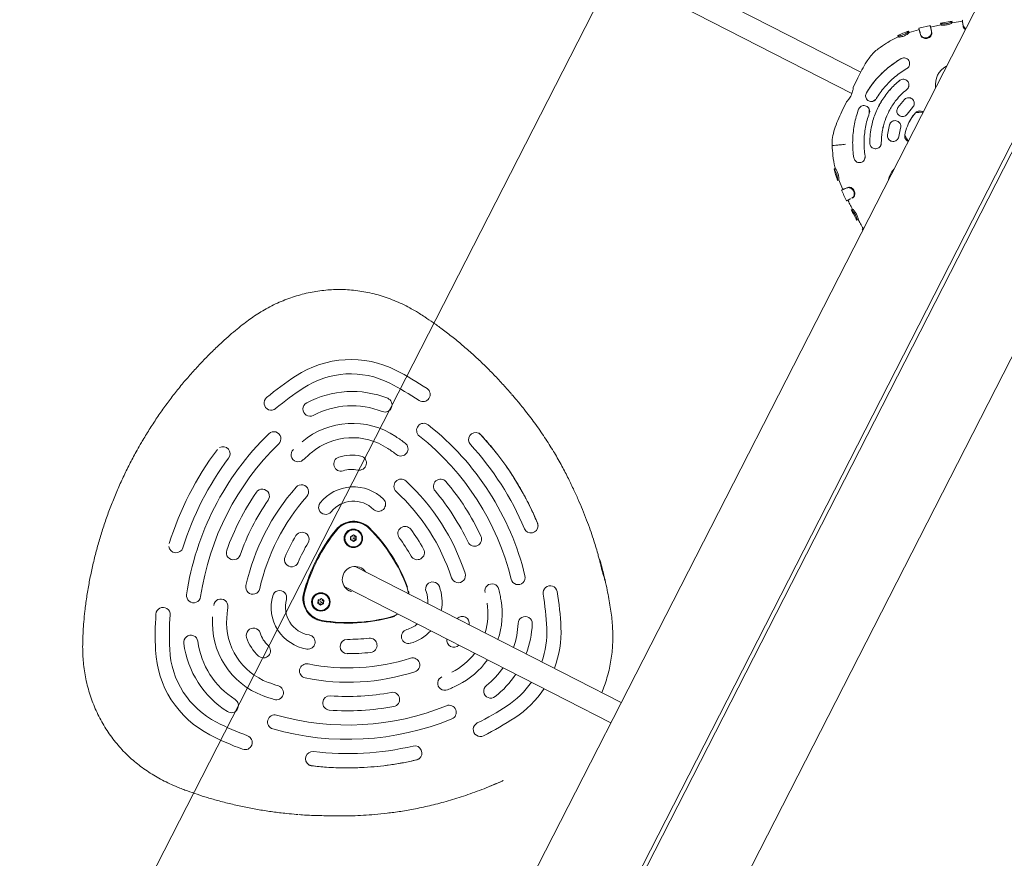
# Model space of a CAD drawing. Extents: x 5459245 to 5462690, y 5971016 to 5972523.
# Tile 111 of 136: x 5462451.886 to 5462452.574, y 5972212.391 to 5972212.977. Entities that reach past the tile are written whole.
import ezdxf

# ---------------------------------------------------------------- set-up
doc = ezdxf.new("R2010")
doc.units = 0
doc.layers.add('A_MAŁA ARCHITEKTURA', color=195, linetype='CONTINUOUS', lineweight=9)

# ---------------------------------------------------------------- blocks, each defined once
blk = doc.blocks.new('A$C43995eb0')
at = {"layer": 'A_MAŁA ARCHITEKTURA', "linetype": 'Continuous'}
for p, q in [((3025.36, 66.5), (1143.94, 66.5)), ((2141.92, 1.5), (3151.35, 1.5)), ((2141.92, -1.5), (3151.35, -1.5)), ((1143.94, -66.5), (3025.36, -66.5)), ((2109, -68.7), (2108.41, -69.13)), ((2266.34, -66.6), (2267.19, -67.13)), ((2267.14, -67.27), (2267.62, -66.5)), ((2638.1, -66.5), (2638.1, -275.27)), ((2654.1, -275.27), (2654.1, -66.5)), ((2105.76, -70.93), (2110.09, -76.79)), ((2174.16, -74.31), (2174.14, -74.31)), ((2181.19, -75.71), (2175.31, -74.48)), ((2185.61, -71.98), (2185.63, -71.98)), ((2197.78, -73.86), (2191.97, -75.42)), ((2197.8, -73.86), (2191.99, -75.42)), ((2199.15, -73.62), (2199.13, -73.62)), ((2262.39, -72.72), (2263.23, -73.27)), ((2263.23, -73.28), (2263.23, -73.27)), ((2109.16, -77.41), (2114.17, -83.96)), ((2109.24, -77.42), (2109.24, -77.44)), ((2172.97, -82.14), (2180.16, -83.65)), ((2172.98, -82.14), (2180.18, -83.65)), ((2193.37, -83.29), (2200.47, -81.39)), ((2209.33, -82.23), (2209.32, -82.23)), ((2257.82, -79.41), (2257.81, -79.41)), ((2257.82, -79.41), (2258.64, -79.98)), ((2258.64, -79.98), (2258.63, -79.98)), ((2114.18, -83.89), (2114.16, -83.9)), ((2114.96, -83.27), (2114.18, -83.89)), ((2114.94, -83.28), (2119.6, -88.9)), ((2119.52, -88.96), (2118.75, -89.6)), ((2164.36, -83.46), (2164.34, -83.46)), ((2180.65, -83.68), (2180.67, -83.68)), ((2192.64, -83.35), (2192.66, -83.35)), ((2223.03, -87.82), (2223.01, -87.82)), ((2245.68, -89.29), (2246.27, -89.75)), ((2250.56, -82.98), (2251.16, -83.42)), ((2118.63, -89.49), (2124.06, -95.87)), ((2124.79, -95.16), (2125.18, -95.63)), ((2125.18, -95.63), (2129.85, -100.44)), ((2127.91, -92.34), (2127.39, -92.82)), ((2150.87, -89.8), (2150.85, -89.8)), ((2185.51, -95.98), (2185.52, -95.98)), ((2223.24, -96.52), (2225.33, -95.06)), ((2243.8, -97.31), (2248.2, -92.25)), ((2248.2, -92.25), (2248.58, -91.77)), ((2248.53, -91.74), (2249.31, -92.36)), ((2249.36, -92.39), (2249.31, -92.36)), ((2129.17, -101.15), (2129.17, -101.16)), ((2148.65, -97.17), (2150.06, -98.05)), ((2148.66, -97.17), (2150.83, -98.51)), ((2238.02, -102.97), (2238, -102.97)), ((2238.02, -102.97), (2238.68, -103.72)), ((2243.83, -97.33), (2244.56, -98.01)), ((2135.36, -106.54), (2135.33, -106.57)), ((2135.97, -105.75), (2135.36, -106.54)), ((2181.19, -107.84), (2181.21, -107.84)), ((2193.19, -107.51), (2193.21, -107.51)), ((2238.68, -103.72), (2238.66, -103.72)), ((2185.89, -792.46), (2185.89, -116.75)), ((2724.26, -115.23), (2724.88, -115.72)), ((2724.94, -115.64), (2724.35, -115.13)), ((2725.03, -115.53), (2724.74, -115.28)), ((2169.89, -117.94), (2169.89, -622.94)), ((2174.34, -117.88), (2181.85, -117.68)), ((2192.76, -117.38), (2200.33, -117.17)), ((2556.99, -124.49), (2555.8, -125.57)), ((2554.52, -174.56), (2554.42, -174.62)), ((2606.69, -178.56), (2606.7, -178.55)), ((2685.5, -178.55), (2685.5, -178.56)), ((2737.87, -174.67), (2737.67, -174.54)), ((2515.92, -240.62), (2515.92, -240.62)), ((2609.25, -283.24), (2609.25, -283.81)), ((2615.13, -285.31), (2615.13, -285.34)), ((2619.17, -284.11), (2619.1, -286.39)), ((2619.1, -286.39), (2621.07, -287.59)), ((2619.17, -284.51), (2619.11, -286.4)), ((2621.2, -283.02), (2619.17, -284.11)), ((2621.2, -283.43), (2619.17, -284.51)), ((2619.17, -284.51), (2619.17, -284.11)), ((2621.07, -287.59), (2623.1, -286.5)), ((2623.16, -284.21), (2621.2, -283.02)), ((2621.2, -283.43), (2621.2, -283.02)), ((2623.15, -284.61), (2621.2, -283.43)), ((2623.1, -286.5), (2623.16, -284.21)), ((2627.13, -285.34), (2627.13, -285.31)), ((2665.06, -285.31), (2665.06, -285.34)), ((2669.26, -283.87), (2668.91, -286.12)), ((2668.91, -286.12), (2670.7, -287.56)), ((2669.26, -284.27), (2668.96, -286.17)), ((2671.42, -283.05), (2669.26, -283.87)), ((2671.42, -283.45), (2669.26, -284.27)), ((2669.26, -284.27), (2669.26, -283.87)), ((2670.7, -287.56), (2672.86, -286.74)), ((2673.22, -284.48), (2671.42, -283.05)), ((2671.42, -283.45), (2671.42, -283.05)), ((2673.16, -284.84), (2671.42, -283.45)), ((2672.86, -286.74), (2673.22, -284.48)), ((2677.06, -285.34), (2677.06, -285.31)), ((2682.95, -283.81), (2682.95, -283.24)), ((2588.44, -341.55), (2588.44, -341.54)), ((2703.76, -341.54), (2703.76, -341.55))]:
    blk.add_line(p, q, dxfattribs=at)
at = {"layer": 'A_MAŁA ARCHITEKTURA'}
for p, q in [((2447.12, -303.62), (2027.92, -303.62)), ((3092.12, -303.62), (2447.12, -303.62))]:
    blk.add_line(p, q, dxfattribs=at)
at = {"layer": 'A_MAŁA ARCHITEKTURA', "linetype": 'Continuous', "flags": 128}
for points in [[(2638.1, -233.54), (2636.34, -234.76), (2634.64, -236.35)], [(2657.56, -236.35), (2655.86, -234.76), (2654.1, -233.54)], [(2515.93, -240.92), (2515.92, -240.66), (2515.92, -240.62)], [(2776.28, -240.62), (2776.28, -240.66), (2776.27, -240.92)], [(2665.06, -285.34), (2665.08, -285.79), (2665.16, -286.4)]]:
    blk.add_lwpolyline(points, dxfattribs=at)
at = {"layer": 'A_MAŁA ARCHITEKTURA', "linetype": 'Continuous'}
for centre, radius in [((2621.18, -285.31), 6.45), ((2621.18, -285.26), 5.92), ((2671.11, -285.31), 6.45), ((2671.1, -285.25), 5.92)]:
    blk.add_circle(centre, radius, dxfattribs=at)
for centre, radius, start, end in [((2147.3, -54.9), 14.29, 234.24453, 305.75547), ((2223.87, -52.8), 14.29, 253.45702, 286.54298), ((2646.06, -189.98), 71.51, 96.38998, 119.70863), ((2646.14, -189.98), 71.51, 60.29137, 83.61002), ((2717.34, -314.79), 215.23, 119.72484, 126.4268), ((2646.06, -189.78), 61.41, 97.4451, 119.71166), ((2646.14, -189.79), 61.43, 60.29031, 82.55294), ((2574.86, -314.79), 215.23, 53.5732, 60.27516), ((2717.37, -314.66), 205.22, 119.72484, 126.4268), ((2574.82, -314.66), 205.22, 53.5732, 60.27516), ((2592.51, -145.58), 4.96, 126.83161, 307.23898), ((2646.07, -208.88), 68.29, 96.70641, 114.69831), ((2646.12, -208.87), 68.28, 65.30049, 83.29479), ((2699.68, -145.57), 4.96, 232.89393, 53.03549), ((2619.62, -151.33), 4.96, 114.82926, 295.55643), ((2646.07, -208.66), 58.19, 97.8764, 114.70036), ((2646.12, -208.66), 58.19, 65.29964, 82.1236), ((2672.57, -151.32), 4.95, 244.54962, 65.06469), ((2646.05, -218.05), 55.35, 98.25622, 126.54093), ((2646.16, -218.02), 55.32, 53.45066, 81.75218), ((2715.49, -312.53), 192.45, 130.73116, 168.71943), ((2593.22, -170.42), 4.97, 311.28235, 131.55049), ((2698.99, -170.42), 4.97, 48.58687, 228.58029), ((2576.77, -312.49), 192.37, 11.27277, 49.27664), ((2715.1, -312.6), 212.09, 139.78076, 159.66983), ((2715.56, -312.46), 182.5, 130.72336, 168.72723), ((2557.01, -178.82), 4.96, 320.30508, 116.92661), ((2609.87, -182.38), 4.97, 129.69831, 310.0169), ((2646.04, -217.85), 45.26, 100.11197, 126.54758), ((2646.15, -217.85), 45.26, 53.45242, 79.88803), ((2682.32, -182.38), 4.97, 230.11924, 50.16555), ((2576.57, -312.5), 182.58, 11.28057, 49.26884), ((2735.19, -178.82), 4.96, 63.084, 219.69502), ((2735.24, -178.87), 4.98, 40.21712, 57.8077), ((2577.1, -312.6), 212.09, 20.33017, 40.21924), ((2715.24, -312.57), 202.22, 139.78076, 159.66983), ((2576.96, -312.57), 202.22, 20.33017, 40.21924), ((2639.52, -190.49), 4.93, 106.78085, 253.21915), ((2652.67, -190.49), 4.93, 286.78085, 73.21915), ((2715.97, -312.43), 152.92, 135.21583, 164.23476), ((2583.2, -209.73), 4.98, 322.88607, 142.76964), ((2611.01, -208.16), 4.97, 315.82482, 135.94431), ((2681.2, -208.17), 4.97, 44.19431, 224.03656), ((2576.23, -312.43), 152.92, 15.76524, 44.78417), ((2709, -209.74), 4.98, 37.36425, 216.98004), ((2715.65, -312.5), 172.62, 142.20723, 157.24336), ((2715.79, -312.47), 162.76, 142.20723, 157.24336), ((2716.11, -312.4), 143.05, 135.21583, 164.23476), ((2646.02, -236.77), 30.06, 105.26999, 137.60792), ((2646.18, -236.77), 30.06, 42.39208, 74.73001), ((2576.09, -312.4), 143.05, 15.76524, 44.78417), ((2576.41, -312.47), 162.76, 22.75664, 37.79277), ((2576.55, -312.5), 172.62, 22.75664, 37.79277), ((2627.52, -219.81), 4.98, 138.2719, 318.30979), ((2646.02, -236.6), 20.01, 113.32941, 137.62608), ((2646.17, -236.6), 20.01, 42.37392, 66.67059), ((2664.66, -219.8), 4.98, 221.8281, 41.5902), ((2646.02, -246.99), 15.98, 119.71927, 137.34774), ((2646.02, -247.29), 15.98, 119.71927, 137.34774), ((2646.17, -246.99), 15.98, 42.65226, 60.28073), ((2646.17, -247.29), 15.98, 42.65226, 60.28073), ((2716.2, -312.39), 133.16, 146.17782, 153.27277), ((2609.74, -241.02), 4.98, 326.88667, 146.63844), ((2718.49, -313.76), 114.52, 137.34282, 162.10777), ((2718.49, -314.06), 114.52, 137.34282, 162.10777), ((2718.5, -313.61), 114.03, 137.34282, 162.10777), ((2573.7, -313.61), 114.03, 17.89223, 42.65718), ((2573.71, -313.76), 114.52, 17.89223, 42.65718), ((2573.71, -314.06), 114.52, 17.89223, 42.65718), ((2682.46, -241.02), 4.98, 33.48924, 212.98566), ((2575.99, -312.39), 133.16, 26.72723, 33.82218), ((2520.92, -240.56), 5.01, 184.05172, 339.51268), ((2561.09, -247.6), 4.99, 157.99177, 337.40858), ((2716.35, -312.37), 123.3, 146.17782, 153.27277), ((2575.85, -312.37), 123.3, 26.72723, 33.82218), ((2731.1, -247.59), 4.99, 202.68953, 21.91012), ((2771.27, -240.56), 5.01, 200.4875, 355.9271), ((2601.76, -254.69), 4.99, 154.01494, 333.54451), ((2690.44, -254.68), 4.99, 206.56613, 25.87441), ((2645.92, -271.49), 8.82, 152.45364, 179.98905), ((2646.12, -271.15), 8.98, 153.28238, 359.74), ((2646.27, -271.2), 8.83, 0.01818, 27.53913), ((2646.27, -271.49), 8.83, 0.01818, 27.53913), ((2531.68, -275.8), 5, 169.43634, 348.59598), ((2573.63, -272.18), 5, 164.97129, 344.21763), ((2718.57, -272.17), 5, 195.85406, 14.95702), ((2760.51, -275.8), 5, 191.45641, 10.51127), ((2550.46, -284.18), 5, 350.9892, 170.12333), ((2615.52, -288.14), 29.64, 162.05862, 258.49079), ((2592.07, -280.57), 4.99, 342.55808, 161.85889), ((2624.41, -283.68), 15.66, 162.12428, 179.99815), ((2624.59, -283.36), 15.82, 162.40258, 258.14683), ((2624.59, -283.21), 15.33, 162.40258, 258.14683), ((2667.62, -283.23), 15.31, 281.79566, 17.65493), ((2667.63, -283.37), 15.81, 281.79566, 17.65493), ((2676.65, -288.13), 29.66, 281.55195, 17.89864), ((2667.78, -283.68), 15.66, 0.00185, 17.87572), ((2700.13, -280.57), 4.99, 18.2225, 197.36053), ((2741.73, -284.18), 5, 9.92202, 188.96545), ((2713.45, -312.02), 210.33, 173.19406, 179.99979), ((2509.56, -287.72), 5, 353.79442, 172.88893), ((2713.67, -312.02), 200.55, 173.19406, 179.99979), ((2714.41, -312.03), 171.3, 170.34921, 173.04317), ((2714.62, -312.03), 161.51, 170.34921, 173.04317), ((2615.64, -288.15), 19.77, 162.0778, 258.4716), ((2624.62, -283.76), 15.37, 180.23909, 258.06409), ((2621.14, -285.25), 6.01, 180.52539, 328.23311), ((2621.14, -285.28), 6, 180.57014, 310.7221), ((2621.14, -285.28), 6, 183.72804, 330.01173), ((2621.25, -285.31), 5.88, 328.10809, 359.98793), ((2621.25, -285.34), 5.89, 329.92158, 359.97918), ((2671.07, -285.25), 6.01, 180.57059, 320.93824), ((2671.07, -285.28), 6, 185.36272, 322.79736), ((2667.58, -283.77), 15.37, 281.91632, 359.7805), ((2671.17, -285.31), 5.89, 320.74618, 359.9683), ((2671.17, -285.34), 5.89, 322.57089, 359.96839), ((2676.56, -288.15), 19.77, 281.5284, 17.9222), ((2577.57, -312.03), 161.51, 6.95683, 9.65079), ((2577.78, -312.03), 171.3, 6.95683, 9.65079), ((2782.64, -287.72), 5, 7.14334, 186.1733), ((2578.53, -312.02), 200.55, 0.00021, 6.80594), ((2578.75, -312.02), 210.33, 0.00021, 6.80594), ((2598.31, -297.71), 54.32, 173.21119, 247.33822), ((2598.44, -297.72), 44.44, 173.21317, 247.33624), ((2693.76, -297.72), 44.44, 292.66376, 6.78683), ((2693.88, -297.71), 54.32, 292.66178, 6.78881), ((2572.44, -305.56), 5, 15.18404, 194.27823), ((2646.1, -184.14), 117.34, 257.81808, 282.18192), ((2646.1, -184.01), 116.84, 257.81808, 282.18192), ((2646.1, -184.6), 116.84, 257.81808, 282.18192), ((2719.76, -305.55), 5, 345.65293, 164.88481), ((2528.16, -308.08), 5, 5.48163, 184.50799), ((2589.72, -302.42), 66.82, 185.19405, 235.35536), ((2589.88, -302.43), 56.97, 185.20361, 235.3458), ((2596.18, -299.09), 29.6, 195.08063, 225.46878), ((2596.32, -299.12), 19.73, 195.08063, 225.46878), ((2610.68, -312.36), 4.95, 257.43481, 78.2589), ((2681.51, -312.36), 4.95, 101.68461, 282.62168), ((2695.88, -299.12), 19.73, 314.53122, 344.91937), ((2696.02, -299.09), 29.6, 314.53122, 344.91937), ((2702.36, -302.46), 56.93, 304.63608, 354.81452), ((2702.47, -302.42), 66.82, 304.64464, 354.80595), ((2764.03, -308.08), 5, 355.4677, 174.54269), ((2573.17, -311.87), 70.06, 180.12203, 240.42738), ((2573.31, -311.89), 60.19, 180.12526, 240.42415), ((2578.94, -316.68), 4.97, 224.86363, 44.72877), ((2638.06, -316.98), 4.95, 85.96284, 266.90277), ((2646.1, -185.9), 126.38, 266.51058, 273.48942), ((2654.14, -316.98), 4.95, 273.0802, 94.05419), ((2713.24, -316.69), 4.97, 135.13258, 315.27501), ((2718.9, -311.9), 60.18, 299.56843, 359.88216), ((2719.02, -311.87), 70.06, 299.57262, 359.87797), ((2646.1, -185.67), 136.5, 266.51058, 273.48942), ((2608.68, -332.32), 4.95, 75.02612, 255.80368), ((2646.1, -185.51), 146.55, 255.724, 284.276), ((2683.52, -332.31), 4.95, 284.1294, 105.0408), ((2586.72, -346.2), 4.95, 249.01967, 69.65766), ((2646.1, -185.3), 156.65, 255.724, 284.276), ((2705.47, -346.2), 4.95, 110.25156, 291.07112), ((2554.62, -353.35), 4.96, 234.55309, 54.75095), ((2623.94, -355.35), 4.95, 81.99283, 262.88866), ((2646.1, -185.03), 166.81, 262.60458, 277.39542), ((2668.26, -355.35), 4.95, 277.07556, 98.04295), ((2737.57, -353.36), 4.96, 125.11869, 305.57727), ((2645.7, -185.42), 205.91, 240.27495, 246.96199), ((2584.53, -366.43), 4.95, 70.56957, 251.24659), ((2646.1, -184.7), 186.92, 251.3045, 288.6955), ((2646.1, -184.81), 176.92, 262.60458, 277.39542), ((2707.67, -366.43), 4.95, 288.66845, 109.51539), ((2646.5, -185.42), 205.91, 293.03801, 299.72505), ((2646.1, -184.49), 197.03, 251.3045, 288.6955), ((2645.68, -185.27), 215.95, 240.27495, 246.96199), ((2563.16, -379.46), 4.95, 246.21976, 66.78245), ((2729.03, -379.47), 4.95, 113.11693, 293.88087), ((2646.52, -185.27), 215.95, 293.03801, 299.72505), ((2609.99, -393.25), 4.95, 79.5365, 236.62811), ((2646.1, -184.16), 207.24, 260.21718, 279.78282), ((2682.21, -393.25), 4.95, 303.37893, 100.46349), ((2646.1, -183.95), 217.35, 260.21718, 279.78282)]:
    blk.add_arc(centre, radius, start, end, dxfattribs=at)
for points, knots in [([(2109.56, -66.5), (2109.57, -66.62), (2109.61, -67.18), (2109.3, -68.16), (2108.75, -68.78), (2108.45, -69.09), (2108.41, -69.13)], [0, 0, 0, 0, 0.1056291, 0.4839532, 0.9395667, 1, 1, 1, 1]), ([(2110.05, -66.5), (2110, -66.91), (2109.88, -67.77), (2109.33, -68.36), (2109.04, -68.66), (2109, -68.7)], [0, 0, 0, 0, 0.433536, 0.917974, 1, 1, 1, 1]), ([(2174.93, -66.5), (2174.93, -66.52), (2174.77, -66.97), (2174.89, -67.95), (2175.35, -69.25), (2176.27, -70.3), (2177.19, -70.84), (2177.76, -71), (2177.89, -71.04)], [0, 0, 0, 0, 0.009699, 0.243891, 0.477427, 0.706849, 0.930817, 1, 1, 1, 1]), ([(2174.95, -66.5), (2174.94, -66.52), (2174.79, -66.97), (2174.91, -67.95), (2175.37, -69.25), (2176.28, -70.3), (2177.21, -70.84), (2177.77, -71), (2177.91, -71.04)], [0, 0, 0, 0, 0.009842, 0.243949, 0.477416, 0.706813, 0.930804, 1, 1, 1, 1]), ([(2195.04, -70.57), (2195.45, -70.4), (2196.27, -70.06), (2197.22, -69.07), (2197.76, -67.87), (2197.97, -66.95), (2197.87, -66.51), (2197.86, -66.5)], [0, 0, 0, 0, 0.2463842, 0.4926736, 0.7416214, 0.9961119, 1, 1, 1, 1]), ([(2262.42, -72.74), (2263.03, -71.82), (2264.37, -69.79), (2265.64, -67.72), (2266.34, -66.59)], [0, 0, 0, 0, 0.4543421, 1, 1, 1, 1]), ([(2266.26, -66.5), (2266.43, -66.61), (2266.87, -66.9), (2267.19, -67.11), (2267.18, -67.12), (2267.17, -67.12)], [0, 0, 0, 0, 0.274644, 0.719383, 1, 1, 1, 1]), ([(2108.41, -69.13), (2108.05, -69.38), (2107.33, -69.88), (2106.61, -70.39), (2106.12, -70.73), (2105.85, -70.92), (2105.51, -71.15), (2105.05, -71.46), (2105.01, -71.48), (2104.98, -71.48)], [0, 0, 0, 0, 0.170678, 0.341356, 0.426566, 0.511777, 0.554366, 0.725044, 1, 1, 1, 1]), ([(2174.14, -74.33), (2174.09, -74.32), (2173.62, -74.26), (2172.69, -74.53), (2171.54, -75.16), (2170.65, -76.19), (2170.13, -77.48), (2170.08, -78.89), (2170.52, -80.24), (2171.38, -81.34), (2172.28, -81.91), (2172.84, -82.1), (2172.97, -82.14)], [0, 0, 0, 0, 0.0124971, 0.1248951, 0.2390168, 0.3572458, 0.4796149, 0.6042579, 0.7281353, 0.8486106, 0.9648274, 1, 1, 1, 1]), ([(2175.31, -74.48), (2174.88, -74.39), (2174.02, -74.22), (2172.71, -74.51), (2171.56, -75.17), (2170.67, -76.19), (2170.15, -77.48), (2170.1, -78.89), (2170.53, -80.24), (2171.4, -81.34), (2172.3, -81.91), (2172.85, -82.1), (2172.98, -82.14)], [0, 0, 0, 0, 0.1022723, 0.2044914, 0.3082635, 0.4157406, 0.5269554, 0.6402275, 0.7528151, 0.8623352, 0.9680086, 1, 1, 1, 1]), ([(2177.89, -71.04), (2179.63, -71.42), (2182.18, -71.99), (2184.78, -71.9), (2185.61, -71.87)], [0, 0, 0, 0, 0.681789, 1, 1, 1, 1]), ([(2177.91, -71.04), (2179.65, -71.38), (2183.17, -72.07), (2189.01, -72.03), (2192.91, -71.09), (2195.04, -70.57)], [0, 0, 0, 0, 0.306454, 0.621796, 1, 1, 1, 1]), ([(2191.97, -75.42), (2191.55, -75.53), (2190.7, -75.77), (2189.66, -76.62), (2188.93, -77.73), (2188.6, -79.05), (2188.72, -80.43), (2189.32, -81.71), (2190.32, -82.7), (2191.49, -83.28), (2192.3, -83.3), (2192.65, -83.31)], [0, 0, 0, 0, 0.108712, 0.217355, 0.327902, 0.442398, 0.560516, 0.680316, 0.79905, 0.914531, 1, 1, 1, 1]), ([(2191.99, -75.42), (2191.56, -75.53), (2190.72, -75.77), (2189.68, -76.62), (2188.95, -77.73), (2188.62, -79.05), (2188.74, -80.44), (2189.34, -81.71), (2190.34, -82.71), (2191.61, -83.29), (2192.67, -83.39), (2193.24, -83.31), (2193.37, -83.29)], [0, 0, 0, 0, 0.102687, 0.20531, 0.309718, 0.417828, 0.529334, 0.642416, 0.754501, 0.863534, 0.96896, 1, 1, 1, 1]), ([(2199.14, -73.67), (2198.8, -73.67), (2198.34, -73.67), (2197.9, -73.82), (2197.78, -73.86)], [0, 0, 0, 0, 0.717822, 1, 1, 1, 1]), ([(2200.47, -81.39), (2200.87, -81.2), (2201.67, -80.82), (2202.55, -79.81), (2203.08, -78.59), (2203.19, -77.24), (2202.83, -75.9), (2202.03, -74.74), (2200.88, -73.93), (2199.53, -73.57), (2198.47, -73.64), (2197.92, -73.82), (2197.8, -73.86)], [0, 0, 0, 0, 0.1029055, 0.2057574, 0.3101252, 0.4178639, 0.5290525, 0.6422536, 0.7548328, 0.8642129, 0.9694262, 1, 1, 1, 1]), ([(2262.39, -72.72), (2262.32, -72.73), (2262.19, -72.77), (2261.55, -73.27), (2260.8, -73.98), (2259.96, -74.94), (2259.17, -76.09), (2258.52, -77.27), (2258.08, -78.32), (2257.82, -79.1), (2257.82, -79.33), (2257.82, -79.39), (2257.82, -79.41)], [0, 0, 0, 0, 0.124011, 0.225535, 0.326594, 0.435815, 0.544085, 0.653465, 0.762923, 0.872374, 0.973614, 1, 1, 1, 1]), ([(2263.23, -73.27), (2263.18, -73.28), (2263.1, -73.3), (2262.76, -73.48), (2262.13, -74), (2261.3, -74.82), (2260.45, -75.87), (2259.73, -77), (2259.18, -78.1), (2258.81, -79.07), (2258.62, -79.79), (2258.63, -79.92), (2258.64, -79.98)], [0, 0, 0, 0, 0.078355, 0.155976, 0.263916, 0.371895, 0.475645, 0.576434, 0.676534, 0.778791, 0.888259, 1, 1, 1, 1]), ([(2258.63, -80.05), (2259.41, -78.92), (2260.99, -76.67), (2262.52, -74.38), (2263.28, -73.24)], [0, 0, 0, 0, 0.49963, 1, 1, 1, 1]), ([(2110.06, -76.75), (2109.9, -76.88), (2109.47, -77.21), (2109.33, -77.33), (2109.24, -77.41)], [0, 0, 0, 0, 0.378325, 1, 1, 1, 1]), ([(2109.24, -77.44), (2109.31, -77.45), (2109.45, -77.46), (2110.13, -77.88), (2111, -78.57), (2111.93, -79.5), (2112.77, -80.57), (2113.43, -81.65), (2113.91, -82.66), (2114.2, -83.52), (2114.18, -83.78), (2114.18, -83.87), (2114.18, -83.89)], [0, 0, 0, 0, 0.112036, 0.224185, 0.333953, 0.43959, 0.541122, 0.641141, 0.741377, 0.850168, 0.973225, 1, 1, 1, 1]), ([(2110.01, -76.85), (2110.01, -76.85), (2109.98, -76.88), (2110.01, -76.86), (2110.04, -76.84)], [0, 0, 0, 0, 0.266111, 1, 1, 1, 1]), ([(2110.04, -76.84), (2110.1, -76.85), (2110.23, -76.87), (2110.82, -77.24), (2111.61, -77.87), (2112.52, -78.75), (2113.39, -79.82), (2114.12, -80.96), (2114.65, -82.02), (2114.95, -82.84), (2114.96, -83.15), (2114.96, -83.24), (2114.96, -83.27)], [0, 0, 0, 0, 0.102967, 0.206138, 0.31057, 0.416853, 0.525445, 0.634881, 0.743064, 0.855498, 0.951718, 1, 1, 1, 1]), ([(2180.18, -83.65), (2180.62, -83.66), (2181.5, -83.69), (2182.74, -83.18), (2183.77, -82.33), (2184.47, -81.17), (2184.76, -79.82), (2184.57, -78.42), (2183.91, -77.17), (2182.87, -76.23), (2181.89, -75.82), (2181.32, -75.73), (2181.19, -75.71)], [0, 0, 0, 0, 0.102889, 0.205728, 0.309991, 0.417464, 0.528274, 0.641179, 0.753803, 0.863647, 0.969483, 1, 1, 1, 1]), ([(2209.31, -82.26), (2209.26, -82.25), (2208.77, -82.17), (2208.12, -82.38), (2207.61, -82.62), (2207.49, -82.67)], [0, 0, 0, 0, 0.091753, 0.799575, 1, 1, 1, 1]), ([(2211.13, -89.79), (2211.49, -89.55), (2212.23, -89.08), (2212.97, -87.98), (2213.35, -86.71), (2213.29, -85.36), (2212.78, -84.07), (2211.84, -83.01), (2210.58, -82.34), (2209.19, -82.16), (2208.14, -82.37), (2207.62, -82.62), (2207.51, -82.67)], [0, 0, 0, 0, 0.101435, 0.202805, 0.30602, 0.413532, 0.525611, 0.640583, 0.755049, 0.865448, 0.970292, 1, 1, 1, 1]), ([(2250.56, -82.98), (2250.23, -82.8), (2249.64, -82.48), (2248.43, -82.54), (2247.27, -82.93), (2246.19, -83.68), (2245.35, -84.75), (2244.86, -85.98), (2244.74, -87.25), (2244.96, -88.4), (2245.4, -88.97), (2245.64, -89.24), (2245.68, -89.29)], [0, 0, 0, 0, 0.1279109, 0.2314639, 0.3346286, 0.4443694, 0.5501726, 0.6555536, 0.763383, 0.8733907, 0.9759765, 1, 1, 1, 1]), ([(2253.54, -85.33), (2253.83, -84.95), (2254.87, -83.58), (2256.29, -81.61), (2257.42, -80.01), (2257.84, -79.42)], [0, 0, 0, 0, 0.195818, 0.705416, 1, 1, 1, 1]), ([(2258.63, -79.99), (2258.55, -79.94), (2258.42, -79.85), (2258, -79.56), (2257.83, -79.44)], [0, 0, 0, 0, 0.595996, 1, 1, 1, 1]), ([(2638.1, -81.81), (2636.4, -81.97), (2632.82, -82.29), (2627.41, -83.18), (2621.87, -84.38), (2616.39, -85.9), (2611.09, -87.69), (2606.01, -89.74), (2601.13, -92.01), (2596.35, -94.52), (2591.63, -97.29), (2586.94, -100.33), (2582.26, -103.62), (2577.52, -107.2), (2572.43, -111.17), (2566.52, -116), (2560.86, -120.85), (2557.19, -124.28), (2555.8, -125.57)], [0, 0, 0, 0, 0.0537646, 0.1132304, 0.1727587, 0.2323202, 0.2921669, 0.3490553, 0.4050924, 0.4617058, 0.5191208, 0.5776837, 0.6378059, 0.6996137, 0.7648147, 0.8413905, 0.9401225, 1, 1, 1, 1]), ([(2118.76, -89.59), (2118.76, -89.6), (2118.76, -89.61), (2119.06, -89.37), (2119.72, -88.83), (2120.73, -87.99), (2121.65, -87.21), (2122.13, -86.81)], [0, 0, 0, 0, 0.085394, 0.305415, 0.531816, 0.762228, 1, 1, 1, 1]), ([(2119.53, -88.96), (2119.53, -88.96), (2119.54, -88.97), (2120.04, -88.56), (2121.04, -87.73), (2121.91, -87), (2122.51, -86.49), (2122.67, -86.35)], [0, 0, 0, 0, 0.11297, 0.475609, 0.692342, 0.915358, 1, 1, 1, 1]), ([(2122.13, -86.81), (2122.43, -86.62), (2123.03, -86.23), (2124.31, -86.11), (2125.64, -86.39), (2126.82, -87.09), (2127.7, -88.07), (2128.21, -89.22), (2128.39, -90.45), (2128.21, -91.74), (2127.69, -92.43), (2127.42, -92.78), (2127.39, -92.82)], [0, 0, 0, 0, 0.115324, 0.230769, 0.34344, 0.449753, 0.548221, 0.644187, 0.742028, 0.852608, 0.984028, 1, 1, 1, 1]), ([(2122.67, -86.35), (2122.94, -86.17), (2123.47, -85.83), (2124.61, -85.72), (2125.83, -85.97), (2127, -86.6), (2127.94, -87.56), (2128.55, -88.73), (2128.81, -90), (2128.69, -91.28), (2128.2, -91.96), (2127.95, -92.29), (2127.91, -92.34)], [0, 0, 0, 0, 0.105762, 0.211727, 0.318634, 0.425684, 0.532, 0.637358, 0.742606, 0.856715, 0.979621, 1, 1, 1, 1]), ([(2164.34, -83.51), (2164.04, -83.51), (2163.3, -83.52), (2162.2, -84.01), (2161.17, -84.88), (2160.48, -86.09), (2160.23, -87.49), (2160.49, -88.9), (2161.21, -90.12), (2162.03, -90.81), (2162.55, -91.06), (2162.67, -91.12)], [0, 0, 0, 0, 0.081278, 0.199568, 0.323465, 0.452966, 0.585505, 0.71688, 0.843488, 0.96427, 1, 1, 1, 1]), ([(2165.99, -83.81), (2165.58, -83.67), (2164.75, -83.4), (2163.43, -83.51), (2162.21, -84), (2161.19, -84.88), (2160.49, -86.09), (2160.25, -87.49), (2160.5, -88.9), (2161.22, -90.12), (2162.05, -90.81), (2162.57, -91.06), (2162.69, -91.12)], [0, 0, 0, 0, 0.100826, 0.201579, 0.304403, 0.412073, 0.524591, 0.639743, 0.753898, 0.863932, 0.968926, 1, 1, 1, 1]), ([(2207.51, -82.67), (2205.09, -83.78), (2201.42, -85.46), (2196.19, -86.85), (2190.88, -87.82), (2185.47, -88.12), (2180.08, -87.73), (2175.65, -87.02), (2170.89, -85.82), (2167.63, -84.48), (2165.99, -83.81)], [0, 0, 0, 0, 0.185687, 0.28131, 0.376933, 0.562619, 0.658242, 0.753865, 0.876184, 1, 1, 1, 1]), ([(2207.49, -82.67), (2205.07, -83.78), (2201.4, -85.46), (2196.17, -86.84), (2191.32, -87.78), (2187.74, -87.85), (2185.54, -87.89)], [0, 0, 0, 0, 0.349953, 0.530168, 0.710383, 1, 1, 1, 1]), ([(2220.69, -88.58), (2219.32, -89.53), (2216.58, -91.41), (2212.14, -93.82), (2207.5, -95.89), (2202.67, -97.54), (2197.76, -98.81), (2194.43, -99.3), (2192.76, -99.54)], [0, 0, 0, 0, 0.164493, 0.328986, 0.498257, 0.667529, 0.833177, 1, 1, 1, 1]), ([(2223.01, -87.88), (2222.75, -87.88), (2222.05, -87.85), (2221.25, -88.19), (2220.77, -88.51), (2220.67, -88.58)], [0, 0, 0, 0, 0.316899, 0.851957, 1, 1, 1, 1]), ([(2225.33, -95.06), (2225.66, -94.78), (2226.31, -94.2), (2226.88, -93.01), (2227.07, -91.72), (2226.82, -90.4), (2226.13, -89.19), (2225.04, -88.28), (2223.69, -87.79), (2222.27, -87.82), (2221.26, -88.19), (2220.79, -88.51), (2220.69, -88.58)], [0, 0, 0, 0, 0.100147, 0.200218, 0.302437, 0.409714, 0.522472, 0.638904, 0.755009, 0.86635, 0.970957, 1, 1, 1, 1]), ([(2251.16, -83.42), (2250.74, -83.2), (2250.01, -82.82), (2248.58, -82.96), (2247.36, -83.45), (2246.32, -84.32), (2245.61, -85.42), (2245.25, -86.62), (2245.24, -87.84), (2245.57, -88.99), (2246.03, -89.49), (2246.27, -89.75)], [0, 0, 0, 0, 0.157013, 0.266176, 0.3754, 0.480175, 0.576925, 0.674249, 0.774866, 0.884234, 1, 1, 1, 1]), ([(2245.68, -89.29), (2246.02, -89.57), (2246.68, -90.13), (2247.52, -90.83), (2248.16, -91.38), (2248.55, -91.73), (2248.53, -91.72), (2248.52, -91.72)], [0, 0, 0, 0, 0.187204, 0.374407, 0.602623, 0.837456, 1, 1, 1, 1]), ([(2249.33, -92.43), (2250.18, -91.36), (2251.89, -89.2), (2253.55, -87), (2254.38, -85.89)], [0, 0, 0, 0, 0.497421, 1, 1, 1, 1]), ([(2254.35, -85.93), (2254.35, -85.93), (2254.34, -85.92), (2253.98, -85.62), (2253.06, -84.9), (2252.12, -84.17), (2251.41, -83.62), (2251.16, -83.42)], [0, 0, 0, 0, 0.070244, 0.416826, 0.642224, 0.874167, 1, 1, 1, 1]), ([(2127.39, -92.82), (2127.05, -93.12), (2126.28, -93.82), (2125.32, -94.69), (2124.55, -95.38), (2124.09, -95.78), (2124.07, -95.79), (2124.07, -95.79)], [0, 0, 0, 0, 0.1678078, 0.3841311, 0.6067277, 0.8399874, 1, 1, 1, 1]), ([(2124.47, -95.45), (2124.55, -95.37), (2124.71, -95.24), (2124.91, -95.06), (2125.01, -94.98)], [0, 0, 0, 0, 0.511329, 1, 1, 1, 1]), ([(2127.91, -92.34), (2127.58, -92.65), (2126.57, -93.57), (2125.54, -94.5), (2125.15, -94.85), (2125.01, -94.97)], [0, 0, 0, 0, 0.241613, 0.728472, 1, 1, 1, 1]), ([(2150.85, -89.84), (2150.76, -89.83), (2150.24, -89.77), (2149.28, -90.07), (2148.13, -90.75), (2147.25, -91.84), (2146.78, -93.2), (2146.82, -94.65), (2147.35, -95.96), (2148.07, -96.77), (2148.54, -97.09), (2148.65, -97.17)], [0, 0, 0, 0, 0.025728, 0.14991, 0.281099, 0.419308, 0.561353, 0.701903, 0.836331, 0.963344, 1, 1, 1, 1]), ([(2153.04, -90.44), (2152.65, -90.24), (2151.88, -89.84), (2150.57, -89.75), (2149.3, -90.04), (2148.15, -90.76), (2147.27, -91.84), (2146.8, -93.2), (2146.84, -94.65), (2147.37, -95.96), (2148.08, -96.77), (2148.56, -97.09), (2148.66, -97.17)], [0, 0, 0, 0, 0.099733, 0.19938, 0.301448, 0.409248, 0.522814, 0.639534, 0.755023, 0.865513, 0.969942, 1, 1, 1, 1]), ([(2181.52, -99.85), (2179.86, -99.7), (2176.55, -99.4), (2171.6, -98.42), (2166.71, -97.04), (2161.94, -95.24), (2157.35, -93.07), (2154.48, -91.32), (2153.04, -90.44)], [0, 0, 0, 0, 0.164494, 0.328989, 0.498261, 0.667534, 0.833179, 1, 1, 1, 1]), ([(2162.67, -91.12), (2164.1, -91.72), (2166.97, -92.91), (2171.48, -94.26), (2176.12, -95.26), (2180.82, -95.87), (2183.96, -95.95), (2185.51, -95.98)], [0, 0, 0, 0, 0.197917, 0.395835, 0.599502, 0.80317, 1, 1, 1, 1]), ([(2162.69, -91.12), (2164.12, -91.72), (2166.98, -92.91), (2171.49, -94.26), (2176.14, -95.26), (2180.85, -95.86), (2185.55, -96.05), (2190.25, -95.85), (2194.96, -95.25), (2200.08, -94.15), (2205.54, -92.44), (2209.26, -90.67), (2211.13, -89.79)], [0, 0, 0, 0, 0.092895, 0.185791, 0.281385, 0.376979, 0.469874, 0.562769, 0.658363, 0.753957, 0.876231, 1, 1, 1, 1]), ([(2246.27, -89.75), (2246.6, -90.02), (2247.26, -90.57), (2248.13, -91.31), (2248.84, -91.91), (2249.3, -92.32), (2249.33, -92.36), (2249.34, -92.37)], [0, 0, 0, 0, 0.172331, 0.344662, 0.570647, 0.796601, 1, 1, 1, 1]), ([(2129.07, -101.16), (2130.14, -102.16), (2132.15, -104.05), (2134.31, -105.77), (2135.32, -106.58)], [0, 0, 0, 0, 0.531553, 1, 1, 1, 1]), ([(2129.72, -100.57), (2129.66, -100.63), (2129.34, -100.95), (2129.25, -101.06), (2129.17, -101.14)], [0, 0, 0, 0, 0.2049622, 1, 1, 1, 1]), ([(2129.17, -101.16), (2129.25, -101.15), (2129.4, -101.14), (2130.15, -101.41), (2131.15, -101.93), (2132.26, -102.67), (2133.31, -103.56), (2134.2, -104.51), (2134.87, -105.4), (2135.32, -106.17), (2135.34, -106.43), (2135.36, -106.52), (2135.36, -106.54)], [0, 0, 0, 0, 0.112227, 0.224671, 0.335172, 0.440983, 0.544394, 0.645694, 0.745549, 0.853552, 0.979482, 1, 1, 1, 1]), ([(2129.82, -100.47), (2129.82, -100.48), (2129.79, -100.5), (2129.83, -100.47), (2129.86, -100.44)], [0, 0, 0, 0, 0.124884, 1, 1, 1, 1]), ([(2129.86, -100.44), (2129.93, -100.44), (2130.06, -100.42), (2130.73, -100.68), (2131.64, -101.15), (2132.71, -101.85), (2133.78, -102.73), (2134.73, -103.7), (2135.45, -104.62), (2135.93, -105.4), (2135.95, -105.65), (2135.97, -105.74), (2135.97, -105.75)], [0, 0, 0, 0, 0.104266, 0.208763, 0.314458, 0.420872, 0.530237, 0.640701, 0.747617, 0.858552, 0.978246, 1, 1, 1, 1]), ([(2150.06, -98.05), (2152.84, -99.6), (2157.28, -102.07), (2163.82, -104.53), (2169.36, -106.14), (2175.08, -107.3), (2178.98, -107.66), (2180.93, -107.83)], [0, 0, 0, 0, 0.291089, 0.46568, 0.640285, 0.820094, 1, 1, 1, 1]), ([(2150.83, -98.51), (2152.38, -99.37), (2155.47, -101.11), (2160.32, -103.23), (2165.28, -104.99), (2170.37, -106.35), (2175.61, -107.36), (2179.16, -107.68), (2180.95, -107.83)], [0, 0, 0, 0, 0.16672, 0.334469, 0.498272, 0.663049, 0.83092, 1, 1, 1, 1]), ([(2180.95, -107.83), (2181.37, -107.82), (2182.22, -107.8), (2183.4, -107.27), (2184.37, -106.42), (2185.06, -105.25), (2185.31, -103.88), (2185.11, -102.48), (2184.6, -101.7), (2184.36, -101.33)], [0, 0, 0, 0, 0.132435, 0.264742, 0.400951, 0.546959, 0.70017, 0.855739, 1, 1, 1, 1]), ([(2184.36, -101.33), (2184.05, -101.02), (2183.44, -100.39), (2182.39, -99.95), (2181.73, -99.88), (2181.52, -99.85)], [0, 0, 0, 0, 0.402844, 0.80635, 1, 1, 1, 1]), ([(2190, -101.17), (2189.76, -101.58), (2189.29, -102.39), (2189.16, -103.81), (2189.49, -105.19), (2190.3, -106.38), (2191.46, -107.2), (2192.66, -107.54), (2193.41, -107.5), (2193.69, -107.49)], [0, 0, 0, 0, 0.151456, 0.302771, 0.457327, 0.612958, 0.766171, 0.911133, 1, 1, 1, 1]), ([(2192.76, -99.54), (2192.34, -99.64), (2191.5, -99.82), (2190.57, -100.47), (2190.15, -100.99), (2190, -101.17)], [0, 0, 0, 0, 0.3875635, 0.7748248, 1, 1, 1, 1]), ([(2193.69, -107.49), (2195.44, -107.23), (2198.95, -106.72), (2204.09, -105.45), (2209.09, -103.82), (2213.95, -101.8), (2218.71, -99.4), (2221.73, -97.48), (2223.24, -96.52)], [0, 0, 0, 0, 0.166636, 0.334305, 0.49822, 0.663106, 0.831024, 1, 1, 1, 1]), ([(2224.65, -112.44), (2226.67, -111.23), (2231, -108.65), (2235.43, -105.39), (2237.68, -103.25), (2237.99, -102.95)], [0, 0, 0, 0, 0.431818, 0.922181, 1, 1, 1, 1]), ([(2238.64, -103.72), (2238.56, -103.66), (2238.43, -103.55), (2238.04, -103.2), (2237.88, -103.05)], [0, 0, 0, 0, 0.588938, 1, 1, 1, 1]), ([(2243.83, -97.33), (2243.76, -97.34), (2243.64, -97.36), (2242.93, -97.75), (2242.06, -98.32), (2241.05, -99.13), (2240.04, -100.1), (2239.17, -101.11), (2238.52, -102.02), (2238.1, -102.7), (2238.05, -102.9), (2238.03, -102.96), (2238.02, -102.97)], [0, 0, 0, 0, 0.125452, 0.228407, 0.330891, 0.440953, 0.549439, 0.658595, 0.766607, 0.875418, 0.976208, 1, 1, 1, 1]), ([(2238.67, -103.74), (2239.65, -102.86), (2241.71, -101.03), (2243.61, -99.03), (2244.61, -97.99)], [0, 0, 0, 0, 0.47611, 1, 1, 1, 1]), ([(2244.56, -98.01), (2244.47, -98.02), (2244.3, -98.05), (2243.39, -98.56), (2242.42, -99.23), (2241.37, -100.11), (2240.42, -101.08), (2239.65, -102.05), (2239.07, -102.9), (2238.72, -103.54), (2238.69, -103.66), (2238.68, -103.72)], [0, 0, 0, 0, 0.154358, 0.263577, 0.372829, 0.477372, 0.579389, 0.67955, 0.781383, 0.890592, 1, 1, 1, 1]), ([(2135.32, -106.58), (2135.37, -106.52), (2135.48, -106.4), (2135.76, -106.1), (2136.02, -105.81), (2136.03, -105.81)], [0, 0, 0, 0, 0.490846, 0.998654, 1, 1, 1, 1]), ([(2135.97, -105.76), (2136.29, -106.03), (2138.65, -108.04), (2143.24, -111.06), (2147.71, -113.4), (2149.8, -114.49)], [0, 0, 0, 0, 0.077001, 0.567722, 1, 1, 1, 1]), ([(2224.67, -112.47), (2224.61, -112.36), (2224.5, -112.12), (2223.41, -110.39), (2221.77, -107.84), (2220.31, -105.61), (2219.58, -104.5)], [0, 0, 0, 0, 0.249737, 0.499821, 0.74991, 1, 1, 1, 1]), ([(2149.78, -114.53), (2151.02, -115.07), (2153.52, -116.16), (2157.56, -117.11), (2162.41, -117.79), (2168.03, -118.03), (2172.25, -117.93), (2174.34, -117.88)], [0, 0, 0, 0, 0.162136, 0.326842, 0.494502, 0.748888, 1, 1, 1, 1]), ([(2181.84, -117.68), (2181.9, -117.65), (2182.04, -117.6), (2182.95, -117.3), (2184.3, -116.93), (2186.03, -116.63), (2187.89, -116.53), (2189.64, -116.64), (2191.16, -116.9), (2192.27, -117.18), (2192.85, -117.37), (2192.78, -117.36), (2192.75, -117.35)], [0, 0, 0, 0, 0.103101, 0.206081, 0.312221, 0.42109, 0.526192, 0.626674, 0.728824, 0.836191, 0.944631, 1, 1, 1, 1]), ([(2200.33, -117.17), (2202.62, -117.1), (2207.1, -116.96), (2213.56, -116.24), (2219.51, -114.95), (2223, -113.28), (2224.67, -112.47)], [0, 0, 0, 0, 0.275039, 0.537267, 0.779123, 1, 1, 1, 1]), ([(2567.84, -115.14), (2567.16, -115.72), (2565.9, -116.78), (2563.93, -118.71), (2561.9, -120.66), (2559.67, -122.57), (2557.49, -124.45), (2555.26, -126.43), (2551.15, -130.16), (2546.21, -134.9), (2540.47, -140.78), (2535.49, -146.18), (2530.52, -151.87), (2525.43, -157.93), (2520.27, -164.41), (2514.8, -171.66), (2509.12, -179.76), (2504.34, -187.1), (2500.48, -193.45), (2497.53, -198.55), (2494.6, -203.87), (2491.83, -209.2), (2489.15, -214.62), (2486.74, -219.76), (2484.66, -224.43), (2483.05, -228.19), (2482.2, -230.32), (2481.83, -231.23)], [0, 0, 0, 0, 0.028222, 0.052236, 0.072726, 0.091596, 0.110865, 0.130959, 0.151882, 0.22309, 0.269463, 0.318755, 0.372444, 0.42301, 0.478721, 0.539684, 0.606019, 0.677838, 0.715972, 0.755516, 0.796345, 0.838071, 0.876418, 0.917828, 0.952101, 0.979401, 1, 1, 1, 1]), ([(2810.35, -231.19), (2809.73, -229.68), (2808.51, -226.71), (2806.41, -222.23), (2804.26, -217.78), (2802.08, -213.34), (2799.82, -208.66), (2797.2, -203.46), (2794.01, -197.46), (2790.32, -190.94), (2786.1, -183.96), (2781.36, -176.63), (2775.87, -168.76), (2769.55, -160.39), (2762.38, -151.64), (2754.31, -142.63), (2745.31, -133.46), (2735.52, -124.32), (2728.47, -118.53), (2724.94, -115.64)], [0, 0, 0, 0, 0.0355715, 0.070021, 0.1036378, 0.136812, 0.170514, 0.2100703, 0.256764, 0.3105927, 0.3649095, 0.4250362, 0.49107, 0.5631456, 0.6415396, 0.7244507, 0.812612, 0.90615, 1, 1, 1, 1]), ([(2731.96, -121.53), (2731.53, -121.13), (2729.5, -119.27), (2727.38, -117.5), (2725.71, -116.11)], [0, 0, 0, 0, 0.212301, 1, 1, 1, 1]), ([(2553.15, -175.65), (2550.99, -178.29), (2546.01, -184.35), (2538.88, -194.36), (2532.53, -204.46), (2527.41, -213.69), (2523.31, -221.91), (2519.53, -230.31), (2517.33, -236.05), (2516.22, -238.92)], [0, 0, 0, 0, 0.138767, 0.319024, 0.499984, 0.624521, 0.749059, 0.874529, 1, 1, 1, 1]), ([(2554.76, -174.4), (2554.27, -174.69), (2553.68, -175.05), (2553.23, -175.56), (2553.15, -175.65)], [0, 0, 0, 0, 0.818262, 1, 1, 1, 1]), ([(2554.42, -174.62), (2554.26, -174.7), (2553.78, -174.95), (2553.41, -175.36), (2553.16, -175.64)], [0, 0, 0, 0, 0.322277, 1, 1, 1, 1]), ([(2613.09, -173.57), (2612.05, -174.35), (2609.89, -175.97), (2607.79, -177.67), (2606.7, -178.55)], [0, 0, 0, 0, 0.481891, 1, 1, 1, 1]), ([(2685.5, -178.55), (2684.49, -177.73), (2682.38, -176.03), (2680.22, -174.41), (2679.1, -173.57)], [0, 0, 0, 0, 0.481891, 1, 1, 1, 1]), ([(2739.04, -175.65), (2738.64, -175.26), (2738.15, -174.77), (2737.55, -174.46), (2737.44, -174.4)], [0, 0, 0, 0, 0.817887, 1, 1, 1, 1]), ([(2775.97, -238.92), (2774.72, -235.68), (2771.89, -228.35), (2766.68, -217.24), (2761.04, -206.82), (2755.54, -197.85), (2750.39, -190.23), (2744.93, -182.79), (2741, -178.03), (2739.04, -175.65)], [0, 0, 0, 0, 0.141754, 0.320526, 0.499984, 0.624521, 0.749059, 0.874529, 1, 1, 1, 1]), ([(2481.18, -232.88), (2480.12, -235.48), (2477.84, -241.09), (2474.69, -249.85), (2471.66, -259.11), (2468.95, -268.43), (2466.57, -277.79), (2464.5, -287.18), (2462.85, -296.02), (2461.61, -304.06), (2460.83, -310.39), (2460.34, -315.3), (2460.02, -319.35), (2459.82, -323.98), (2459.83, -329.46), (2460.18, -335.49), (2460.85, -341.44), (2461.85, -347.28), (2463.16, -353), (2464.78, -358.58), (2466.7, -364.01), (2468.91, -369.27), (2471.37, -374.3), (2474.08, -379.11), (2477.02, -383.73), (2480.22, -388.22), (2483.7, -392.57), (2487.43, -396.77), (2491.42, -400.79), (2495.65, -404.63), (2500.11, -408.27), (2504.77, -411.68), (2509.5, -414.75), (2514.21, -417.49), (2518.91, -419.96), (2523.97, -422.37), (2529.56, -424.87), (2535.71, -427.38), (2542.83, -430.07), (2550.92, -432.9), (2559.96, -435.72), (2569.24, -438.3), (2578.65, -440.6), (2588.17, -442.6), (2597.79, -444.29), (2607.46, -445.67), (2617.18, -446.74), (2624.91, -447.35), (2629.41, -447.59), (2630.63, -447.66)], [0, 0, 0, 0, 0.025689, 0.05543, 0.085213, 0.114965, 0.14442, 0.173738, 0.203209, 0.226904, 0.248478, 0.261923, 0.272677, 0.285857, 0.304407, 0.322848, 0.341088, 0.359123, 0.376957, 0.394603, 0.412074, 0.429387, 0.446534, 0.463034, 0.47959, 0.496294, 0.51315, 0.530159, 0.547316, 0.564613, 0.582034, 0.599558, 0.617041, 0.633213, 0.649089, 0.665271, 0.684234, 0.704629, 0.725634, 0.753373, 0.782487, 0.81165, 0.840811, 0.870451, 0.900014, 0.929551, 0.959138, 0.98888, 1, 1, 1, 1]), ([(2481.84, -231.2), (2481.73, -231.5), (2481.48, -232.12), (2481.24, -232.71), (2481.11, -233.01)], [0, 0, 0, 0, 0.485458, 1, 1, 1, 1]), ([(2630.63, -447.66), (2632.57, -447.75), (2637.8, -447.98), (2646.35, -448.1), (2656.24, -447.95), (2666.09, -447.47), (2675.9, -446.68), (2685.65, -445.57), (2695.34, -444.15), (2704.97, -442.43), (2714.51, -440.39), (2723.97, -438.05), (2733.34, -435.4), (2742.61, -432.46), (2751.12, -429.44), (2758.51, -426.58), (2764.83, -423.91), (2770.53, -421.29), (2775.88, -418.62), (2780.79, -415.89), (2785.57, -412.92), (2790.26, -409.65), (2794.88, -406.05), (2799.26, -402.23), (2803.45, -398.16), (2807.39, -393.88), (2811.08, -389.4), (2814.5, -384.74), (2817.64, -379.91), (2820.48, -374.94), (2823.03, -369.83), (2825.23, -364.67), (2827.11, -359.5), (2828.66, -354.33), (2829.95, -349.08), (2830.96, -343.73), (2831.7, -338.29), (2832.16, -332.77), (2832.36, -327.15), (2832.28, -321.45), (2831.95, -316.29), (2831.52, -311.9), (2830.97, -307.03), (2830.14, -300.95), (2828.86, -293.29), (2827.22, -284.91), (2825.19, -275.95), (2822.77, -266.7), (2820.04, -257.52), (2817.01, -248.43), (2814, -240.17), (2811.86, -234.98), (2810.94, -232.76)], [0, 0, 0, 0, 0.0160908, 0.0435376, 0.0709098, 0.0982056, 0.1254304, 0.1525901, 0.1796908, 0.2067391, 0.233742, 0.2607071, 0.2876422, 0.3145557, 0.3414309, 0.3626322, 0.3803249, 0.3984041, 0.4147347, 0.4300238, 0.4450205, 0.461477, 0.4774499, 0.4936076, 0.5097509, 0.5258631, 0.5419297, 0.5579391, 0.5738821, 0.5897523, 0.6055462, 0.6213495, 0.6363789, 0.6513014, 0.6663114, 0.681436, 0.6967074, 0.7121599, 0.7278299, 0.7437552, 0.759973, 0.7710108, 0.7811704, 0.8012893, 0.8225816, 0.8462928, 0.8729147, 0.8996666, 0.926367, 0.9531043, 0.9799151, 1, 1, 1, 1]), ([(2811.08, -233.01), (2810.95, -232.71), (2810.71, -232.12), (2810.47, -231.5), (2810.35, -231.21)], [0, 0, 0, 0, 0.513867, 1, 1, 1, 1]), ([(2516.22, -238.92), (2516.07, -239.46), (2515.89, -240.12), (2515.92, -240.79), (2515.93, -240.92)], [0, 0, 0, 0, 0.818263, 1, 1, 1, 1]), ([(2516.22, -238.91), (2516.15, -239.14), (2515.96, -239.7), (2515.95, -240.29), (2515.94, -240.63)], [0, 0, 0, 0, 0.412794, 1, 1, 1, 1]), ([(2776.24, -240.63), (2776.25, -240.41), (2776.27, -239.82), (2776.09, -239.26), (2775.97, -238.91)], [0, 0, 0, 0, 0.373412, 1, 1, 1, 1]), ([(2776.27, -240.92), (2776.25, -240.36), (2776.24, -239.67), (2776.01, -239.03), (2775.97, -238.92)], [0, 0, 0, 0, 0.817525, 1, 1, 1, 1]), ([(2619.17, -284.51), (2619.17, -284.52), (2619.18, -284.52), (2619.21, -284.55), (2619.29, -284.59), (2619.5, -284.73), (2620.12, -285.11), (2620.7, -285.47), (2621.13, -285.73)], [0, 0, 0, 0, 0.009373, 0.022165, 0.050109, 0.125336, 0.342875, 1, 1, 1, 1]), ([(2619.47, -286.61), (2619.58, -286.56), (2620.13, -286.27), (2620.69, -285.97), (2621.13, -285.73)], [0, 0, 0, 0, 0.192641, 1, 1, 1, 1]), ([(2621.08, -287.58), (2621.09, -287.47), (2621.1, -286.86), (2621.12, -286.24), (2621.13, -285.73)], [0, 0, 0, 0, 0.188829, 1, 1, 1, 1]), ([(2621.13, -285.73), (2621.15, -285.14), (2621.17, -284.41), (2621.19, -283.65), (2621.2, -283.48), (2621.2, -283.44), (2621.2, -283.43), (2621.2, -283.43)], [0, 0, 0, 0, 0.776539, 0.941959, 0.981607, 0.992054, 1, 1, 1, 1]), ([(2623.16, -284.62), (2623.16, -284.62), (2623.15, -284.63), (2623.12, -284.65), (2623.04, -284.7), (2622.83, -284.82), (2622.18, -285.17), (2621.58, -285.49), (2621.13, -285.73)], [0, 0, 0, 0, 0.009373, 0.022165, 0.050109, 0.125336, 0.342875, 1, 1, 1, 1]), ([(2622.73, -286.69), (2622.63, -286.64), (2622.1, -286.32), (2621.57, -286), (2621.13, -285.73)], [0, 0, 0, 0, 0.186775, 1, 1, 1, 1]), ([(2669.26, -284.27), (2669.27, -284.28), (2669.28, -284.29), (2669.31, -284.31), (2669.37, -284.37), (2669.56, -284.53), (2670.14, -284.99), (2670.66, -285.41), (2671.06, -285.73)], [0, 0, 0, 0, 0.009373, 0.022165, 0.050109, 0.125336, 0.342875, 1, 1, 1, 1]), ([(2669.26, -286.41), (2669.39, -286.36), (2669.98, -286.14), (2670.59, -285.91), (2671.06, -285.73)], [0, 0, 0, 0, 0.2079558, 1, 1, 1, 1]), ([(2670.78, -287.53), (2670.79, -287.43), (2670.89, -286.83), (2670.98, -286.23), (2671.06, -285.73)], [0, 0, 0, 0, 0.1750739, 1, 1, 1, 1]), ([(2671.06, -285.73), (2671.15, -285.14), (2671.27, -284.43), (2671.38, -283.68), (2671.41, -283.51), (2671.42, -283.47), (2671.42, -283.46), (2671.42, -283.45)], [0, 0, 0, 0, 0.776539, 0.941959, 0.981607, 0.992054, 1, 1, 1, 1]), ([(2673.15, -284.92), (2673.14, -284.92), (2673.08, -284.95), (2672.85, -285.04), (2672.17, -285.31), (2671.54, -285.55), (2671.06, -285.73)], [0, 0, 0, 0, 0.014225, 0.092294, 0.318051, 1, 1, 1, 1]), ([(2672.5, -286.87), (2672.42, -286.81), (2671.94, -286.43), (2671.46, -286.05), (2671.06, -285.73)], [0, 0, 0, 0, 0.175074, 1, 1, 1, 1]), ([(2588.44, -341.54), (2587.26, -341.1), (2584.86, -340.2), (2582.5, -339.22), (2581.31, -338.72)], [0, 0, 0, 0, 0.49336, 1, 1, 1, 1]), ([(2710.89, -338.72), (2709.72, -339.21), (2707.36, -340.19), (2704.97, -341.09), (2703.76, -341.54)], [0, 0, 0, 0, 0.493359, 1, 1, 1, 1])]:
    blk.add_open_spline(points, degree=3, knots=knots, dxfattribs=at)

msp = doc.modelspace()

# ---------------------------------------------------------------- block references
at = {"layer": 'A_MAŁA ARCHITEKTURA', "xscale": 0.001, "yscale": 0.001, "zscale": 0.001, "rotation": 242.9301705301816}
msp.add_blockref('A$C43995eb0', (5462453.5658, 5972214.81866), dxfattribs=at)

doc.saveas('drawing.dxf')
